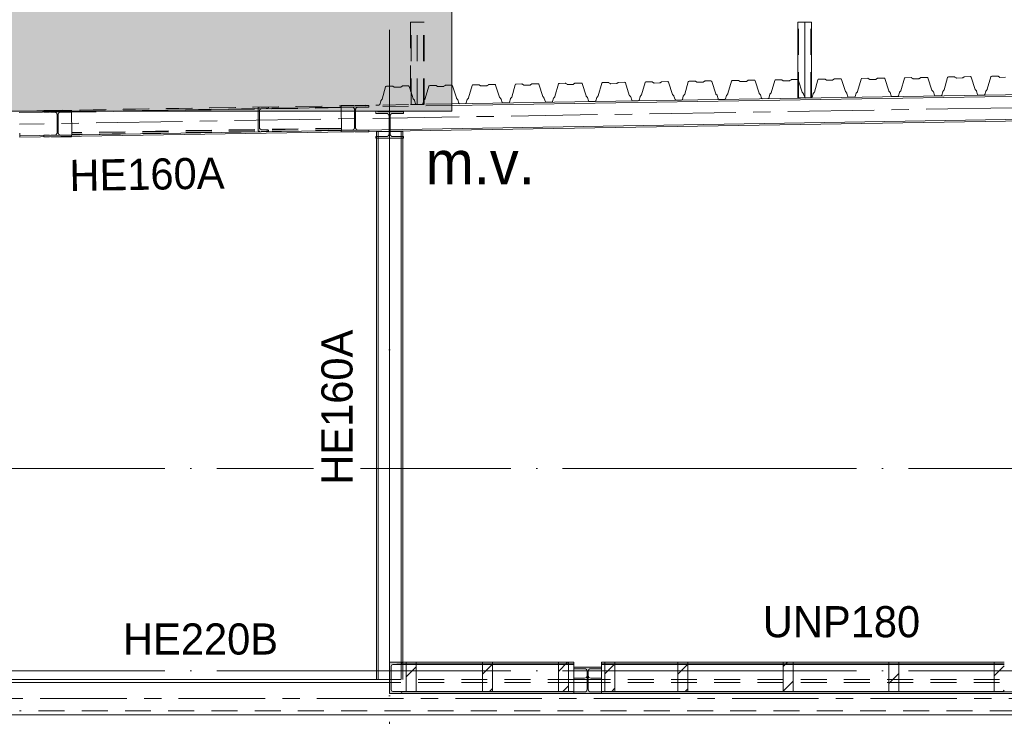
# Model space of a CAD drawing. Header units: millimetres. Extents: x 4517 to 474157, y -4632 to 9900.
# Tile 21 of 114: x 170296 to 175989, y 3138 to 7165. Entities that reach past the tile are written whole.
import ezdxf

# ---------------------------------------------------------------- set-up
doc = ezdxf.new("R2010")
doc.units = ezdxf.units.MM
for name, pattern in [('WSP_hartlijn', [800, 500, -100, 100, -100]), ('WSP_hhidden', [250, 150, -100]), ('WSP_stramienlijn', [2000, 1700, -150, 0, -150])]:
    doc.linetypes.add(name, pattern=pattern)
for name, color, linetype, lineweight in [('00_algemeen - hartlijn', 7, 'WSP_hartlijn', 13), ('00_algemeen - hhidden - 0_13mm', 7, 'WSP_hhidden', 13), ('00_text', 7, 'Continuous', 13), ('07_stramien', 4, 'Continuous', 13), ('07_stramien - levels', 7, 'Continuous', 13), ('23_vloeren', 2, 'Continuous', 18), ('28_hoofddraagconstructies - kolommen en liggers', 1, 'Continuous', 13), ('28_hoofddraagconstructies - kolommen en liggers - hout', 1, 'Continuous', 13), ('28_hoofddraagconstructies - kolommen en liggers - hout -cut-', 2, 'Continuous', 18), ('28_hoofddraagconstructies - kolommen en liggers - staal', 1, 'Continuous', 13), ('28_hoofddraagconstructies - kolommen en liggers - staal -cut-', 2, 'Continuous', 13), ('28_hoofddraagconstructies - tags', 7, 'Continuous', 18)]:
    doc.layers.add(name, color=color, linetype=linetype, lineweight=lineweight)
doc.styles.add('Revittext', font='txt', dxfattribs={"height": 250})
doc.styles.add('Revittext_1', font='txt', dxfattribs={"height": 180})
pattern_1 = [(45, (179488.78, 0), (-70.7107, 70.7107), [])]

# ---------------------------------------------------------------- blocks, each defined once
blk = doc.blocks.new('28_WSP_SC_staal - HE v21-0 - HE160A - S235-1384852-as D')
at = {"layer": '00_algemeen - hartlijn'}
blk.add_line((5000, 3450), (5000, 6519), dxfattribs=at)
blk = doc.blocks.new('28_WSP_SF_staal - HE v21-0 - HE220B-1384948-as D')
at = {"layer": '00_algemeen - hartlijn'}
blk.add_line((29080, 3240), (2700, 3240), dxfattribs=at)
blk = doc.blocks.new('28_WSP_SF_staal - HE v21-0 - HE160A-1384899-as D')
at = {"layer": '00_algemeen - hartlijn'}
blk.add_line((15801.3, 6774), (2860, 6561.1), dxfattribs=at)
blk = doc.blocks.new('28_WSP_SC_staal - RHS v18-0 - SHSC 80x80x4 - S275-1199851-as D')
at = {"layer": '00_algemeen - hartlijn'}
blk.add_line((7400, 6712.5), (7400, 7150), dxfattribs=at)
at = {"layer": '00_algemeen - hhidden - 0_13mm'}
for p, q in [((7364, 6712.5), (7364, 7150)), ((7436, 6712.5), (7436, 7150))]:
    blk.add_line(p, q, dxfattribs=at)
blk = doc.blocks.new('Structural Framing 1 - Structural Framing 1-1333742-as D')
at = {"layer": '28_hoofddraagconstructies - kolommen en liggers'}
blk.add_hatch(color=256, dxfattribs=at).paths.add_polyline_path([(4452.3, 6637), (5360, 6637), (5360, 9800), (2330, 9800), (2330, 6637), (4348.4, 6637)])
for p, q in [((2330, 9800), (5360, 9800)), ((2330, 6637), (2330, 9800)), ((5360, 6637), (5360, 9800)), ((5360, 6637), (2330, 6637))]:
    blk.add_line(p, q, dxfattribs=at)
blk = doc.blocks.new('28_WSP_SF_staal - HE v21-0 - HE160A-1328771-as D')
at = {"layer": '28_hoofddraagconstructies - kolommen en liggers', "linetype": 'WSP_hhidden'}
for p, q in [((5080, 6632.3), (4920, 6632.3)), ((4920, 6632.3), (4920, 6623.3)), ((4920, 6623.3), (4982, 6623.3)), ((4997, 6608.3), (4997, 6520.3)), ((5003, 6520.4), (5003, 6608.3)), ((5018, 6623.3), (5080, 6623.3)), ((5080, 6623.3), (5080, 6632.3)), ((4997, 6519), (4997, 6504.3)), ((5003, 6504.3), (5003, 6519)), ((4982, 6489.3), (4924, 6489.3)), ((4924, 6480.3), (5076, 6480.3)), ((5076, 6489.3), (5018, 6489.3))]:
    blk.add_line(p, q, dxfattribs=at)
for centre, start, end in [((4982, 6608.3), 360, 90), ((5018, 6608.3), 90, 180), ((4982, 6504.3), 270, 0), ((5018, 6504.3), 180, 270)]:
    blk.add_arc(centre, 15, start, end, dxfattribs=at)
at = {"layer": '28_hoofddraagconstructies - kolommen en liggers - staal'}
for p, q in [((4997, 6520.2), (4997, 6519)), ((5003, 6519), (5003, 6520.3)), ((4924, 6489.3), (4920, 6489.3)), ((4920, 6489.3), (4920, 6480.3)), ((4920, 6480.3), (4924, 6480.3)), ((5080, 6489.3), (5076, 6489.3)), ((5076, 6480.3), (5080, 6480.3)), ((5080, 6480.3), (5080, 6489.3))]:
    blk.add_line(p, q, dxfattribs=at)
blk = doc.blocks.new('28_WSP_SC_staal - RHS v18-0 - SHSC 80x80x4 - S275-1206760-as D')
at = {"layer": '28_hoofddraagconstructies - kolommen en liggers', "linetype": 'WSP_hhidden'}
for p, q in [((5124, 6675.6), (5124, 7150)), ((5160, 6675.6), (5160, 7150)), ((5196, 6675.6), (5196, 7150))]:
    blk.add_line(p, q, dxfattribs=at)
blk = doc.blocks.new('28_WSP_SF_staal - HE v21-0 - HE160A-1333342-as D')
at = {"layer": '28_hoofddraagconstructies - kolommen en liggers', "linetype": 'WSP_hhidden'}
for p, q in [((4793.9, 6669), (4720, 6669)), ((4720, 6669), (4720, 6660)), ((4880, 6669), (4799.9, 6669)), ((4880, 6660), (4880, 6669)), ((4720, 6660), (4782, 6660)), ((4720, 6660), (4720, 6659.6)), ((4797, 6645), (4797, 6541)), ((4803, 6541), (4803, 6645)), ((4818, 6660), (4880, 6660)), ((4880, 6660), (4880, 6659.6)), ((4782, 6526), (4720, 6526)), ((4720, 6526), (4720, 6517)), ((4720, 6517), (4795.1, 6517)), ((4720, 6517), (4720, 6516.6)), ((4880, 6526), (4818, 6526)), ((4880, 6518.4), (4880, 6526))]:
    blk.add_line(p, q, dxfattribs=at)
for centre, major_axis, start_param, end_param in [((4782, 6645), (15, 0), 1.481267, 1.570796), ((4782, 6645), (15, 0), 0, 1.436086), ((4818, 6645), (-15, 0), 4.712389, 6.283186), ((4782, 6541), (-15, 0), 1.570797, 3.141593), ((4818, 6541), (15, 0), 3.141593, 4.540505), ((4818, 6541), (15, 0), 4.585687, 4.712389)]:
    blk.add_ellipse(centre, major_axis=major_axis, ratio=1, start_param=start_param, end_param=end_param, dxfattribs=at)
at = {"layer": '28_hoofddraagconstructies - kolommen en liggers - staal'}
for p, q in [((4801.2, 6517), (4880, 6517)), ((4880, 6517), (4880, 6518.3)), ((4880, 6517), (4880, 6516.6))]:
    blk.add_line(p, q, dxfattribs=at)
blk = doc.blocks.new('28_WSP_SF_staal - UNP v18-0 - UNP140-1305042-as D')
at = {"layer": '28_hoofddraagconstructies - kolommen en liggers', "linetype": 'WSP_hhidden'}
for p, q in [((4240, 6659.8), (4240, 6519.8)), ((4249.6, 6659.8), (4243, 6659.8)), ((4247, 6540.9), (4247, 6638.8)), ((4300, 6659.8), (4255.5, 6659.8)), ((4256.1, 6648.7), (4256.2, 6648.7)), ((4257.8, 6648.9), (4292.8, 6651.6)), ((4294.4, 6651.8), (4295.8, 6651.9)), ((4300, 6656.8), (4300, 6659.8)), ((4240, 6519.8), (4250.8, 6519.8)), ((4287.9, 6528.4), (4256.2, 6530.9)), ((4256.6, 6519.8), (4300, 6519.8)), ((4295.8, 6527.8), (4288.9, 6528.3)), ((4300, 6519.8), (4300, 6522.8))]:
    blk.add_line(p, q, dxfattribs=at)
for centre, radius, start, end in [((4257, 6638.8), 10, 95.2359, 180), ((4295, 6656.8), 5, 279.3566, 0), ((4257, 6540.9), 10, 180, 262.4737), ((4295, 6522.8), 5, 0, 80.6434)]:
    blk.add_arc(centre, radius, start, end, dxfattribs=at)
blk = doc.blocks.new('Floors 6 - Floors 6-1343422-as D')
at = {"layer": '23_vloeren', "linetype": 'WSP_hhidden', "lineweight": 13}
blk.add_line((9870, 3170), (2860, 3170), dxfattribs=at)

msp = doc.modelspace()

# ---------------------------------------------------------------- hatches: boundary and pattern name
at = {"layer": '28_hoofddraagconstructies - kolommen en liggers - hout'}
h = msp.add_hatch(dxfattribs=at)
h.set_pattern_fill('FP_3', color=256, style=0, pattern_type=2)
h.set_pattern_definition(pattern_1)
h.paths.add_polyline_path([(172589.4, 3280), (172589.4, 3450), (172531.4, 3450), (172531.4, 3280)])
h = msp.add_hatch(dxfattribs=at)
h.set_pattern_fill('FP_3', color=256, style=0, pattern_type=2)
h.set_pattern_definition(pattern_1)
h.paths.add_polyline_path([(173029.4, 3280), (173029.4, 3450), (172971.4, 3450), (172971.4, 3280)])
h = msp.add_hatch(dxfattribs=at)
h.set_pattern_fill('FP_3', color=256, style=0, pattern_type=2)
h.set_pattern_definition(pattern_1)
h.paths.add_polyline_path([(173446.8, 3280), (173469.4, 3280), (173469.4, 3450), (173411.4, 3450), (173411.4, 3280)])
h = msp.add_hatch(dxfattribs=at)
h.set_pattern_fill('FP_3', color=256, style=0, pattern_type=2)
h.set_pattern_definition(pattern_1)
h.paths.add_polyline_path([(173738.2, 3280), (173738.2, 3450), (173680.2, 3450), (173680.2, 3280)])
h = msp.add_hatch(dxfattribs=at)
h.set_pattern_fill('FP_3', color=256, style=0, pattern_type=2)
h.set_pattern_definition(pattern_1)
h.paths.add_polyline_path([(174159.4, 3280), (174159.4, 3450), (174101.4, 3450), (174101.4, 3280)])
h = msp.add_hatch(dxfattribs=at)
h.set_pattern_fill('FP_3', color=256, style=0, pattern_type=2)
h.set_pattern_definition(pattern_1)
h.paths.add_polyline_path([(174769.4, 3280), (174769.4, 3450), (174711.4, 3450), (174711.4, 3280)])
h = msp.add_hatch(dxfattribs=at)
h.set_pattern_fill('FP_3', color=256, style=0, pattern_type=2)
h.set_pattern_definition(pattern_1)
h.paths.add_polyline_path([(175379.4, 3280), (175379.4, 3450), (175321.4, 3450), (175321.4, 3280)])
h = msp.add_hatch(dxfattribs=at)
h.set_pattern_fill('FP_3', color=256, style=0, pattern_type=2)
h.set_pattern_definition(pattern_1)
h.paths.add_polyline_path([(175941.7, 3280), (175989.4, 3280), (175989.4, 3450), (175931.4, 3450), (175931.4, 3280)])
at = {"layer": '28_hoofddraagconstructies - kolommen en liggers - staal'}
for points in [[(172435.2, 3270), (172505.2, 3270), (172505.2, 3273.2), (172503.9, 3276.8), (172500.5, 3278.6), (172453.3, 3282.3), (172446.1, 3285.9), (172443.2, 3293.3), (172443.8, 3428.4), (172446.1, 3434.1), (172453.3, 3437.7), (172500.5, 3441.4), (172503.9, 3443.2), (172505.2, 3450), (172435.2, 3450), (172435.2, 3334.2)], [(173500.2, 3270), (173660.2, 3270), (173660.2, 3279), (173598.2, 3279), (173587.6, 3283.4), (173583.2, 3294), (173583.2, 3398), (173587.6, 3408.6), (173598.2, 3413), (173660.2, 3413), (173660.2, 3422), (173500.2, 3422), (173500.2, 3413), (173562.2, 3413), (173572.8, 3408.6), (173577.2, 3398), (173577.2, 3294), (173572.8, 3283.4), (173562.2, 3279), (173500.2, 3279)]]:
    msp.add_hatch(color=256, dxfattribs=at).paths.add_polyline_path(points)

# ---------------------------------------------------------------- linework, layer by layer
at = {"layer": '07_stramien', "linetype": 'WSP_stramienlijn'}
msp.add_line((172435.2, -4594.5), (172435.2, 9000), dxfattribs=at)
at = {"layer": '07_stramien - levels', "linetype": 'WSP_stramienlijn'}
for p, q in [((165435.2, 4570), (221500.6, 4570)), ((165435.2, 3400), (221500.6, 3400))]:
    msp.add_line(p, q, dxfattribs=at)
at = {"layer": '23_vloeren'}
for p, q in [((175661.6, 6830.2), (175663.4, 6832.8)), ((175663.4, 6832.8), (175666.4, 6833.8)), ((175666.4, 6833.8), (175700.2, 6834.4)), ((175700.2, 6834.4), (175701.7, 6834.2)), ((175701.7, 6834.2), (175703, 6833.6)), ((175703, 6833.6), (175711, 6828.4)), ((175748.6, 6829), (175756.5, 6834.5)), ((175756.5, 6834.5), (175757.8, 6835.1)), ((175757.8, 6835.1), (175759.3, 6835.3)), ((175759.3, 6835.3), (175793.1, 6835.9)), ((175793.1, 6835.9), (175796.1, 6835)), ((175796.1, 6835), (175798, 6832.4)), ((175798, 6832.4), (175820.9, 6761.6)), ((175891, 6762.7), (175911.6, 6834.3)), ((175911.6, 6834.3), (175913.4, 6836.9)), ((175913.4, 6836.9), (175916.3, 6837.9)), ((175916.3, 6837.9), (175950.2, 6838.5)), ((175950.2, 6838.5), (175951.6, 6838.3)), ((175951.6, 6838.3), (175953, 6837.7)), ((175953, 6837.7), (175961, 6832.5)), ((175961, 6832.5), (175962.3, 6831.9)), ((175962.3, 6831.9), (175963.8, 6831.7)), ((175963.8, 6831.7), (175995.9, 6832.2)), ((172795.2, 6786.2), (172796.5, 6785.8)), ((172796.5, 6785.8), (172798.4, 6783.2)), ((172798.4, 6783.2), (172821.3, 6712.4)), ((172891.4, 6713.5), (172912, 6785.1)), ((172912, 6785.1), (172913.8, 6787.7)), ((172913.8, 6787.7), (172916.7, 6788.7)), ((172916.7, 6788.7), (172950.6, 6789.3)), ((172950.6, 6789.3), (172952, 6789.1)), ((172952, 6789.1), (172953.4, 6788.5)), ((172953.4, 6788.5), (172961.4, 6783.3)), ((172961.4, 6783.3), (172962.7, 6782.7)), ((172962.7, 6782.7), (172964.2, 6782.5)), ((172964.2, 6782.5), (172996.3, 6783)), ((172996.3, 6783), (172997.7, 6783.3)), ((172997.7, 6783.3), (172999, 6783.9)), ((172999, 6783.9), (173006.9, 6789.4)), ((173006.9, 6789.4), (173008.2, 6790)), ((173008.2, 6790), (173009.6, 6790.2)), ((173009.6, 6790.2), (173043.5, 6790.8)), ((173043.5, 6790.8), (173046.5, 6789.9)), ((173046.5, 6789.9), (173048.3, 6787.3)), ((173048.3, 6787.3), (173071.3, 6716.5)), ((173141.4, 6717.6), (173162, 6789.2)), ((173162, 6789.2), (173163.7, 6791.8)), ((173163.7, 6791.8), (173166.7, 6792.8)), ((173166.7, 6792.8), (173200.5, 6793.4)), ((173200.5, 6793.4), (173202, 6793.2)), ((173202, 6793.2), (173203.3, 6792.6)), ((173203.3, 6792.6), (173211.4, 6787.4)), ((173211.4, 6787.4), (173212.7, 6786.8)), ((173212.7, 6786.8), (173214.2, 6786.6)), ((173214.2, 6786.6), (173246.2, 6787.1)), ((173246.2, 6787.1), (173247.7, 6787.4)), ((173247.7, 6787.4), (173249, 6788)), ((173249, 6788), (173256.9, 6793.5)), ((173256.9, 6793.5), (173258.2, 6794.1)), ((173258.2, 6794.1), (173259.6, 6794.3)), ((173259.6, 6794.3), (173293.5, 6794.9)), ((173293.5, 6794.9), (173296.4, 6794)), ((173296.4, 6794), (173298.3, 6791.4)), ((173298.3, 6791.4), (173321.2, 6720.6)), ((173391.3, 6721.7), (173411.9, 6793.3)), ((173411.9, 6793.3), (173413.7, 6795.9)), ((173413.7, 6795.9), (173416.7, 6796.9)), ((173416.7, 6796.9), (173450.5, 6797.5)), ((173450.5, 6797.5), (173452, 6797.3)), ((173452, 6797.3), (173453.3, 6796.7)), ((173453.3, 6796.7), (173461.3, 6791.5)), ((173461.3, 6791.5), (173462.7, 6790.9)), ((173462.7, 6790.9), (173464.1, 6790.7)), ((173464.1, 6790.7), (173496.2, 6791.2)), ((173496.2, 6791.2), (173497.6, 6791.5)), ((173497.6, 6791.5), (173498.9, 6792.1)), ((173498.9, 6792.1), (173506.8, 6797.6)), ((173506.8, 6797.6), (173508.1, 6798.2)), ((173508.1, 6798.2), (173509.6, 6798.4)), ((173509.6, 6798.4), (173543.4, 6799)), ((173543.4, 6799), (173546.4, 6798.1)), ((173546.4, 6798.1), (173548.3, 6795.5)), ((173548.3, 6795.5), (173571.2, 6724.7)), ((173641.3, 6725.8), (173661.9, 6797.4)), ((173661.9, 6797.4), (173663.7, 6800)), ((173663.7, 6800), (173666.6, 6801)), ((173666.6, 6801), (173700.5, 6801.6)), ((173700.5, 6801.6), (173701.9, 6801.4)), ((173701.9, 6801.4), (173703.3, 6800.8)), ((173703.3, 6800.8), (173711.3, 6795.6)), ((173711.3, 6795.6), (173712.6, 6795)), ((173712.6, 6795), (173714.1, 6794.8)), ((173714.1, 6794.8), (173746.2, 6795.3)), ((173746.2, 6795.3), (173747.6, 6795.6)), ((173747.6, 6795.6), (173748.9, 6796.2)), ((173748.9, 6796.2), (173756.8, 6801.7)), ((173756.8, 6801.7), (173758.1, 6802.3)), ((173758.1, 6802.3), (173759.5, 6802.5)), ((173759.5, 6802.5), (173793.4, 6803.1)), ((173793.4, 6803.1), (173796.4, 6802.2)), ((173796.4, 6802.2), (173798.2, 6799.6)), ((173798.2, 6799.6), (173821.2, 6728.8)), ((173891.3, 6729.9), (173911.9, 6801.5)), ((173911.9, 6801.5), (173913.6, 6804.1)), ((173913.6, 6804.1), (173916.6, 6805.1)), ((173916.6, 6805.1), (173950.4, 6805.7)), ((173950.4, 6805.7), (173951.9, 6805.5)), ((173951.9, 6805.5), (173953.2, 6804.9)), ((173953.2, 6804.9), (173961.3, 6799.7)), ((173961.3, 6799.7), (173962.6, 6799.1)), ((173962.6, 6799.1), (173964.1, 6798.9)), ((173964.1, 6798.9), (173996.1, 6799.4)), ((173996.1, 6799.4), (173997.6, 6799.7)), ((173997.6, 6799.7), (173998.9, 6800.3)), ((173998.9, 6800.3), (174006.8, 6805.8)), ((174006.8, 6805.8), (174008.1, 6806.4)), ((174008.1, 6806.4), (174009.5, 6806.6)), ((174009.5, 6806.6), (174043.4, 6807.2)), ((174043.4, 6807.2), (174046.3, 6806.3)), ((174046.3, 6806.3), (174048.2, 6803.7)), ((174048.2, 6803.7), (174071.1, 6732.9)), ((174141.2, 6734), (174161.8, 6805.6)), ((174161.8, 6805.6), (174163.6, 6808.2)), ((174163.6, 6808.2), (174166.6, 6809.2)), ((174166.6, 6809.2), (174200.4, 6809.8)), ((174200.4, 6809.8), (174201.9, 6809.6)), ((174201.9, 6809.6), (174203.2, 6809)), ((174203.2, 6809), (174211.2, 6803.8)), ((174211.2, 6803.8), (174212.6, 6803.2)), ((174212.6, 6803.2), (174214, 6803)), ((174214, 6803), (174246.1, 6803.5)), ((174246.1, 6803.5), (174247.5, 6803.8)), ((174247.5, 6803.8), (174248.8, 6804.4)), ((174248.8, 6804.4), (174256.7, 6809.9)), ((174256.7, 6809.9), (174258, 6810.5)), ((174258, 6810.5), (174259.5, 6810.7)), ((174259.5, 6810.7), (174293.3, 6811.3)), ((174293.3, 6811.3), (174296.3, 6810.4)), ((174296.3, 6810.4), (174298.2, 6807.8)), ((174298.2, 6807.8), (174321.1, 6737)), ((174391.2, 6738.1), (174411.8, 6809.7)), ((174411.8, 6809.7), (174413.6, 6812.3)), ((174413.6, 6812.3), (174416.5, 6813.3)), ((174416.5, 6813.3), (174450.4, 6813.9)), ((174450.4, 6813.9), (174451.8, 6813.7)), ((174451.8, 6813.7), (174453.2, 6813.1)), ((174453.2, 6813.1), (174461.2, 6807.9)), ((174461.2, 6807.9), (174462.5, 6807.3)), ((174462.5, 6807.3), (174464, 6807.1)), ((174464, 6807.1), (174496.1, 6807.6)), ((174496.1, 6807.6), (174497.5, 6807.9)), ((174497.5, 6807.9), (174498.8, 6808.5)), ((174498.8, 6808.5), (174506.7, 6814)), ((174506.7, 6814), (174508, 6814.6)), ((174508, 6814.6), (174509.4, 6814.8)), ((174509.4, 6814.8), (174543.3, 6815.4)), ((174543.3, 6815.4), (174546.3, 6814.5)), ((174546.3, 6814.5), (174548.1, 6811.9)), ((174548.1, 6811.9), (174571.1, 6741.1)), ((174641.2, 6742.2), (174661.8, 6813.8)), ((174661.8, 6813.8), (174663.5, 6816.4)), ((174663.5, 6816.4), (174666.5, 6817.4)), ((174666.5, 6817.4), (174700.3, 6818)), ((174700.3, 6818), (174701.8, 6817.8)), ((174701.8, 6817.8), (174703.1, 6817.2)), ((174703.1, 6817.2), (174711.2, 6812)), ((174711.2, 6812), (174712.5, 6811.4)), ((174712.5, 6811.4), (174714, 6811.2)), ((174714, 6811.2), (174746, 6811.7)), ((174746, 6811.7), (174747.5, 6812)), ((174747.5, 6812), (174748.8, 6812.6)), ((174748.8, 6812.6), (174756.7, 6818.1)), ((174756.7, 6818.1), (174758, 6818.7)), ((174758, 6818.7), (174759.4, 6818.9)), ((174759.4, 6818.9), (174793.3, 6819.5)), ((174793.3, 6819.5), (174795.7, 6818.7)), ((174891.1, 6746.3), (174911.7, 6817.9)), ((174911.7, 6817.9), (174913.5, 6820.5)), ((174913.5, 6820.5), (174916.5, 6821.5)), ((174916.5, 6821.5), (174950.3, 6822.1)), ((174950.3, 6822.1), (174951.8, 6821.9)), ((174951.8, 6821.9), (174953.1, 6821.3)), ((174953.1, 6821.3), (174961.1, 6816.1)), ((174961.1, 6816.1), (174962.5, 6815.5)), ((174962.5, 6815.5), (174963.9, 6815.3)), ((174963.9, 6815.3), (174996, 6815.8)), ((174996, 6815.8), (174997.4, 6816.1)), ((174997.4, 6816.1), (174998.7, 6816.7)), ((174998.7, 6816.7), (175006.6, 6822.2)), ((175006.6, 6822.2), (175007.9, 6822.8)), ((175007.9, 6822.8), (175009.4, 6823)), ((175009.4, 6823), (175043.2, 6823.6)), ((175043.2, 6823.6), (175046.2, 6822.7)), ((175046.2, 6822.7), (175048.1, 6820.1)), ((175048.1, 6820.1), (175071, 6749.3)), ((175141.1, 6750.4), (175161.7, 6822)), ((175161.7, 6822), (175163.5, 6824.6)), ((175163.5, 6824.6), (175166.4, 6825.6)), ((175166.4, 6825.6), (175200.3, 6826.2)), ((175200.3, 6826.2), (175201.7, 6826)), ((175201.7, 6826), (175203.1, 6825.4)), ((175203.1, 6825.4), (175211.1, 6820.2)), ((175211.1, 6820.2), (175212.4, 6819.6)), ((175212.4, 6819.6), (175213.9, 6819.4)), ((175213.9, 6819.4), (175246, 6819.9)), ((175246, 6819.9), (175247.4, 6820.2)), ((175247.4, 6820.2), (175248.7, 6820.8)), ((175248.7, 6820.8), (175256.6, 6826.3)), ((175256.6, 6826.3), (175257.9, 6826.9)), ((175257.9, 6826.9), (175259.3, 6827.1)), ((175259.3, 6827.1), (175293.2, 6827.7)), ((175293.2, 6827.7), (175296.2, 6826.8)), ((175296.2, 6826.8), (175298, 6824.2)), ((175298, 6824.2), (175321, 6753.4)), ((175391.1, 6754.5), (175411.7, 6826.1)), ((175411.7, 6826.1), (175413.4, 6828.7)), ((175413.4, 6828.7), (175416.4, 6829.7)), ((175416.4, 6829.7), (175450.2, 6830.3)), ((175450.2, 6830.3), (175451.7, 6830.1)), ((175451.7, 6830.1), (175453, 6829.5)), ((175453, 6829.5), (175461.1, 6824.3)), ((175461.1, 6824.3), (175462.4, 6823.7)), ((175462.4, 6823.7), (175463.9, 6823.5)), ((175463.9, 6823.5), (175495.9, 6824)), ((175495.9, 6824), (175497.4, 6824.3)), ((175497.4, 6824.3), (175498.7, 6824.9)), ((175498.7, 6824.9), (175506.6, 6830.4)), ((175506.6, 6830.4), (175507.9, 6831)), ((175507.9, 6831), (175509.3, 6831.2)), ((175509.3, 6831.2), (175543.2, 6831.8)), ((175543.2, 6831.8), (175546.1, 6830.9)), ((175546.1, 6830.9), (175548, 6828.3)), ((175548, 6828.3), (175570.9, 6757.5)), ((175641, 6758.6), (175661.6, 6830.2)), ((175711, 6828.4), (175712.4, 6827.8)), ((175712.4, 6827.8), (175713.8, 6827.6)), ((175713.8, 6827.6), (175745.9, 6828.1)), ((175745.9, 6828.1), (175747.3, 6828.4)), ((175747.3, 6828.4), (175748.6, 6829)), ((173321.2, 6720.6), (173321.7, 6719.6)), ((173321.7, 6719.6), (173322.3, 6718.7)), ((173322.3, 6718.7), (173328.3, 6712.3)), ((173384.6, 6713.2), (173390.3, 6719.8)), ((173390.3, 6719.8), (173390.9, 6720.7)), ((173390.9, 6720.7), (173391.3, 6721.7)), ((173571.2, 6724.7), (173571.7, 6723.7)), ((173571.7, 6723.7), (173572.3, 6722.8)), ((173572.3, 6722.8), (173578.3, 6716.4)), ((173634.5, 6717.3), (173640.3, 6723.9)), ((173640.3, 6723.9), (173640.9, 6724.8)), ((173640.9, 6724.8), (173641.3, 6725.8)), ((173821.2, 6728.8), (173821.6, 6727.8)), ((173821.6, 6727.8), (173822.3, 6726.9)), ((173822.3, 6726.9), (173828.2, 6720.5)), ((173828.2, 6720.5), (173828.9, 6719.6)), ((173828.9, 6719.6), (173829.3, 6718.6)), ((173829.3, 6718.6), (173835.6, 6699.3)), ((173877.8, 6700), (173883.5, 6719.5)), ((173883.5, 6719.5), (173883.9, 6720.5)), ((173883.9, 6720.5), (173884.5, 6721.4)), ((173884.5, 6721.4), (173890.2, 6728)), ((173890.2, 6728), (173890.9, 6728.9)), ((173890.9, 6728.9), (173891.3, 6729.9)), ((174071.1, 6732.9), (174071.6, 6731.9)), ((174071.6, 6731.9), (174072.2, 6731)), ((174072.2, 6731), (174078.2, 6724.6)), ((174078.2, 6724.6), (174078.8, 6723.7)), ((174078.8, 6723.7), (174079.3, 6722.7)), ((174079.3, 6722.7), (174085.5, 6703.4)), ((174127.8, 6704.1), (174133.4, 6723.6)), ((174133.4, 6723.6), (174133.8, 6724.6)), ((174133.8, 6724.6), (174134.5, 6725.5)), ((174134.5, 6725.5), (174140.2, 6732.1)), ((174140.2, 6732.1), (174140.8, 6733)), ((174140.8, 6733), (174141.2, 6734)), ((174321.1, 6737), (174321.6, 6736)), ((174321.6, 6736), (174322.2, 6735.1)), ((174322.2, 6735.1), (174328.2, 6728.7)), ((174328.2, 6728.7), (174328.8, 6727.8)), ((174328.8, 6727.8), (174329.3, 6726.8)), ((174329.3, 6726.8), (174335.5, 6707.5)), ((174377.8, 6708.2), (174383.4, 6727.7)), ((174383.4, 6727.7), (174383.8, 6728.7)), ((174383.8, 6728.7), (174384.4, 6729.6)), ((174384.4, 6729.6), (174390.2, 6736.2)), ((174390.2, 6736.2), (174390.8, 6737.1)), ((174390.8, 6737.1), (174391.2, 6738.1)), ((174571.1, 6741.1), (174571.5, 6740.1)), ((174571.5, 6740.1), (174572.2, 6739.2)), ((174572.2, 6739.2), (174578.1, 6732.8)), ((174578.1, 6732.8), (174578.8, 6731.9)), ((174578.8, 6731.9), (174579.2, 6730.9)), ((174579.2, 6730.9), (174585.5, 6711.6)), ((174627.7, 6712.3), (174633.4, 6731.8)), ((174633.4, 6731.8), (174633.8, 6732.8)), ((174633.8, 6732.8), (174634.4, 6733.7)), ((174634.4, 6733.7), (174640.1, 6740.3)), ((174640.1, 6740.3), (174640.8, 6741.2)), ((174640.8, 6741.2), (174641.2, 6742.2)), ((174877.7, 6716.4), (174883.3, 6735.9)), ((174883.3, 6735.9), (174883.7, 6736.9)), ((174883.7, 6736.9), (174884.3, 6737.8)), ((174884.3, 6737.8), (174890.1, 6744.4)), ((174890.1, 6744.4), (174890.7, 6745.3)), ((174890.7, 6745.3), (174891.1, 6746.3)), ((175071, 6749.3), (175071.5, 6748.3)), ((175071.5, 6748.3), (175072.1, 6747.4)), ((175072.1, 6747.4), (175078.1, 6741)), ((175078.1, 6741), (175078.7, 6740.1)), ((175078.7, 6740.1), (175079.2, 6739.1)), ((175079.2, 6739.1), (175085.4, 6719.8)), ((175085.4, 6719.8), (175087.3, 6717.3)), ((175125.9, 6717.9), (175127.7, 6720.5)), ((175127.7, 6720.5), (175133.3, 6740)), ((175133.3, 6740), (175133.7, 6741)), ((175133.7, 6741), (175134.3, 6741.9)), ((175134.3, 6741.9), (175140.1, 6748.5)), ((175140.1, 6748.5), (175140.7, 6749.4)), ((175140.7, 6749.4), (175141.1, 6750.4)), ((175321, 6753.4), (175321.4, 6752.4)), ((175321.4, 6752.4), (175322.1, 6751.5)), ((175322.1, 6751.5), (175328, 6745.1)), ((175328, 6745.1), (175328.7, 6744.2)), ((175328.7, 6744.2), (175329.1, 6743.2)), ((175329.1, 6743.2), (175335.4, 6723.9)), ((175335.4, 6723.9), (175337.2, 6721.4)), ((175337.2, 6721.4), (175340.2, 6720.5)), ((175340.2, 6720.5), (175372.9, 6721)), ((175372.9, 6721), (175375.9, 6722)), ((175375.9, 6722), (175377.6, 6724.6)), ((175377.6, 6724.6), (175383.3, 6744.1)), ((175383.3, 6744.1), (175383.7, 6745.1)), ((175383.7, 6745.1), (175384.3, 6746)), ((175384.3, 6746), (175390, 6752.6)), ((175390, 6752.6), (175390.7, 6753.5)), ((175390.7, 6753.5), (175391.1, 6754.5)), ((175570.9, 6757.5), (175571.4, 6756.5)), ((175571.4, 6756.5), (175572, 6755.6)), ((175572, 6755.6), (175578, 6749.2)), ((175578, 6749.2), (175578.6, 6748.3)), ((175578.6, 6748.3), (175579.1, 6747.3)), ((175579.1, 6747.3), (175585.3, 6728)), ((175585.3, 6728), (175587.2, 6725.5)), ((175587.2, 6725.5), (175590.2, 6724.6)), ((175590.2, 6724.6), (175622.9, 6725.1)), ((175622.9, 6725.1), (175625.8, 6726.1)), ((175625.8, 6726.1), (175627.6, 6728.7)), ((175627.6, 6728.7), (175633.2, 6748.2)), ((175633.2, 6748.2), (175633.6, 6749.2)), ((175633.6, 6749.2), (175634.2, 6750.1)), ((175634.2, 6750.1), (175640, 6756.7)), ((175640, 6756.7), (175640.6, 6757.6)), ((175640.6, 6757.6), (175641, 6758.6)), ((175820.9, 6761.6), (175821.4, 6760.6)), ((175821.4, 6760.6), (175822, 6759.7)), ((175822, 6759.7), (175828, 6753.3)), ((175828, 6753.3), (175828.6, 6752.4)), ((175828.6, 6752.4), (175829.1, 6751.4)), ((175829.1, 6751.4), (175835.3, 6732.1)), ((175835.3, 6732.1), (175837.2, 6729.6)), ((175837.2, 6729.6), (175840.1, 6728.7)), ((175840.1, 6728.7), (175872.9, 6729.2)), ((175872.9, 6729.2), (175875.8, 6730.2)), ((175875.8, 6730.2), (175877.6, 6732.8)), ((175877.6, 6732.8), (175883.2, 6752.3)), ((175883.2, 6752.3), (175883.6, 6753.3)), ((175883.6, 6753.3), (175884.2, 6754.2)), ((175884.2, 6754.2), (175890, 6760.8)), ((175890, 6760.8), (175890.6, 6761.7)), ((175890.6, 6761.7), (175891, 6762.7)), ((172821.3, 6712.4), (172821.8, 6711.4)), ((172821.8, 6711.4), (172822.4, 6710.5)), ((172822.4, 6710.5), (172828.4, 6704.1)), ((172828.4, 6704.1), (172829, 6703.2)), ((172829, 6703.2), (172829.5, 6702.2)), ((172829.5, 6702.2), (172835.7, 6682.9)), ((172835.7, 6682.9), (172837.6, 6680.4)), ((172837.6, 6680.4), (172840.5, 6679.5)), ((172840.5, 6679.5), (172873.3, 6680)), ((172873.3, 6680), (172876.2, 6681)), ((172876.2, 6681), (172878, 6683.6)), ((172878, 6683.6), (172883.6, 6703.1)), ((172883.6, 6703.1), (172884, 6704.1)), ((172884, 6704.1), (172884.6, 6705)), ((172884.6, 6705), (172890.4, 6711.6)), ((172890.4, 6711.6), (172891, 6712.5)), ((172891, 6712.5), (172891.4, 6713.5)), ((173071.3, 6716.5), (173071.7, 6715.5)), ((173071.7, 6715.5), (173072.4, 6714.6)), ((173072.4, 6714.6), (173078.3, 6708.2)), ((173078.3, 6708.2), (173079, 6707.3)), ((173079, 6707.3), (173079.4, 6706.3)), ((173079.4, 6706.3), (173085.7, 6687)), ((173085.7, 6687), (173087.5, 6684.5)), ((173087.5, 6684.5), (173090.5, 6683.6)), ((173090.5, 6683.6), (173123.2, 6684.1)), ((173123.2, 6684.1), (173126.2, 6685.1)), ((173126.2, 6685.1), (173127.9, 6687.7)), ((173127.9, 6687.7), (173133.6, 6707.2)), ((173133.6, 6707.2), (173134, 6708.2)), ((173134, 6708.2), (173134.6, 6709.1)), ((173134.6, 6709.1), (173140.3, 6715.7)), ((173140.3, 6715.7), (173141, 6716.6)), ((173141, 6716.6), (173141.4, 6717.6)), ((173328.3, 6712.3), (173328.9, 6711.4)), ((173328.9, 6711.4), (173329.4, 6710.4)), ((173329.4, 6710.4), (173335.6, 6691.1)), ((173335.6, 6691.1), (173337.5, 6688.6)), ((173337.5, 6688.6), (173340.5, 6687.7)), ((173340.5, 6687.7), (173373.2, 6688.2)), ((173373.2, 6688.2), (173376.1, 6689.2)), ((173376.1, 6689.2), (173377.9, 6691.8)), ((173377.9, 6691.8), (173383.5, 6711.3)), ((173383.5, 6711.3), (173383.9, 6712.3)), ((173383.9, 6712.3), (173384.6, 6713.2)), ((173578.3, 6716.4), (173578.9, 6715.5)), ((173578.9, 6715.5), (173579.4, 6714.5)), ((173579.4, 6714.5), (173585.6, 6695.2)), ((173585.6, 6695.2), (173587.5, 6692.7)), ((173587.5, 6692.7), (173590.4, 6691.8)), ((173590.4, 6691.8), (173623.2, 6692.3)), ((173623.2, 6692.3), (173626.1, 6693.3)), ((173626.1, 6693.3), (173627.9, 6695.9)), ((173627.9, 6695.9), (173633.5, 6715.4)), ((173633.5, 6715.4), (173633.9, 6716.4)), ((173633.9, 6716.4), (173634.5, 6717.3)), ((173835.6, 6699.3), (173837.4, 6696.8)), ((173837.4, 6696.8), (173840.4, 6695.9)), ((173840.4, 6695.9), (173873.1, 6696.4)), ((173873.1, 6696.4), (173876.1, 6697.4)), ((173876.1, 6697.4), (173877.8, 6700)), ((174085.5, 6703.4), (174087.4, 6700.9)), ((174087.4, 6700.9), (174090.4, 6700)), ((174090.4, 6700), (174123.1, 6700.5)), ((174123.1, 6700.5), (174126, 6701.5)), ((174126, 6701.5), (174127.8, 6704.1)), ((174335.5, 6707.5), (174337.4, 6705)), ((174337.4, 6705), (174340.3, 6704.1)), ((174340.3, 6704.1), (174373.1, 6704.6)), ((174373.1, 6704.6), (174376, 6705.6)), ((174376, 6705.6), (174377.8, 6708.2)), ((174585.5, 6711.6), (174587.3, 6709.1)), ((174587.3, 6709.1), (174590.3, 6708.2)), ((174590.3, 6708.2), (174623, 6708.7)), ((174623, 6708.7), (174626, 6709.7)), ((174626, 6709.7), (174627.7, 6712.3)), ((174840.3, 6712.3), (174848.6, 6712.4)), ((174875.9, 6713.8), (174877.7, 6716.4)), ((175087.3, 6717.3), (175090.2, 6716.4)), ((175090.2, 6716.4), (175123, 6716.9)), ((175123, 6716.9), (175125.9, 6717.9))]:
    msp.add_line(p, q, dxfattribs=at)
at = {"layer": '23_vloeren', "linetype": 'WSP_hhidden', "lineweight": 13}
for p, q in [((172391.5, 6705.3), (172412.1, 6776.9)), ((172412.1, 6776.9), (172413.8, 6779.5)), ((172413.8, 6779.5), (172416.8, 6780.5)), ((172416.8, 6780.5), (172450.6, 6781.1)), ((172450.6, 6781.1), (172452.1, 6780.9)), ((172452.1, 6780.9), (172453.4, 6780.3)), ((172453.4, 6780.3), (172461.5, 6775.1)), ((172461.5, 6775.1), (172462.8, 6774.5)), ((172496.3, 6774.8), (172497.8, 6775.1)), ((172497.8, 6775.1), (172499.1, 6775.7)), ((172499.1, 6775.7), (172507, 6781.2)), ((172507, 6781.2), (172508.3, 6781.8)), ((172508.3, 6781.8), (172509.7, 6782)), ((172509.7, 6782), (172543.6, 6782.6)), ((172543.6, 6782.6), (172546.5, 6781.7)), ((172546.5, 6781.7), (172548.4, 6779.1)), ((172548.4, 6779.1), (172555.1, 6758.3)), ((172641.4, 6709.4), (172662.1, 6781)), ((172662.1, 6781), (172663.8, 6783.6)), ((172663.8, 6783.6), (172666.8, 6784.6)), ((172666.8, 6784.6), (172700.6, 6785.2)), ((172700.6, 6785.2), (172702.1, 6785)), ((172702.1, 6785), (172703.4, 6784.4)), ((172703.4, 6784.4), (172711.4, 6779.2)), ((172711.4, 6779.2), (172712.8, 6778.6)), ((172712.8, 6778.6), (172714.2, 6778.4)), ((172714.2, 6778.4), (172746.3, 6778.9)), ((172746.3, 6778.9), (172747.7, 6779.2)), ((172747.7, 6779.2), (172749, 6779.8)), ((172749, 6779.8), (172756.9, 6785.3)), ((172756.9, 6785.3), (172758.2, 6785.9)), ((172758.2, 6785.9), (172759.7, 6786.1)), ((172759.7, 6786.1), (172793.5, 6786.7)), ((172793.5, 6786.7), (172795.1, 6786.2)), ((174795.7, 6818.7), (174796.2, 6818.6)), ((174796.2, 6818.6), (174798.1, 6816)), ((174798.1, 6816), (174799.1, 6812.8)), ((174799.2, 6812.5), (174821, 6745.2)), ((172462.8, 6774.5), (172464.3, 6774.3)), ((172464.3, 6774.3), (172496.3, 6774.8)), ((172555.2, 6758), (172559.1, 6745.9)), ((172559.2, 6745.6), (172571.3, 6708.3)), ((174821, 6745.2), (174821.5, 6744.2)), ((174821.5, 6744.2), (174822.1, 6743.3)), ((174822.1, 6743.3), (174828.1, 6736.9)), ((174828.1, 6736.9), (174828.7, 6736)), ((174828.7, 6736), (174829.2, 6735)), ((174829.2, 6735), (174835.1, 6716.6)), ((172355.2, 6671.5), (172373.3, 6671.8)), ((172373.3, 6671.8), (172376.3, 6672.8)), ((172376.3, 6672.8), (172378, 6675.4)), ((172378, 6675.4), (172383.7, 6694.9)), ((172383.7, 6694.9), (172384.1, 6695.9)), ((172384.1, 6695.9), (172384.7, 6696.8)), ((172384.7, 6696.8), (172390.4, 6703.4)), ((172390.4, 6703.4), (172391.1, 6704.3)), ((172391.1, 6704.3), (172391.5, 6705.3)), ((172571.3, 6708.3), (172571.8, 6707.3)), ((172571.8, 6707.3), (172572.4, 6706.4)), ((172572.4, 6706.4), (172578.4, 6700)), ((172578.4, 6700), (172579, 6699.1)), ((172579, 6699.1), (172579.5, 6698.1)), ((172579.5, 6698.1), (172585.7, 6678.8)), ((172585.7, 6678.8), (172587.6, 6676.3)), ((172587.6, 6676.3), (172589.6, 6675.7)), ((172590, 6675.6), (172590.6, 6675.4)), ((172590.6, 6675.4), (172602.3, 6675.6)), ((172608.3, 6675.7), (172623.3, 6675.9)), ((172623.3, 6675.9), (172626.2, 6676.9)), ((172626.2, 6676.9), (172628, 6679.5)), ((172628, 6679.5), (172631.1, 6690.4)), ((172631.2, 6690.7), (172633.6, 6699)), ((172633.6, 6699), (172634, 6700)), ((172634, 6700), (172634.7, 6700.9)), ((172634.7, 6700.9), (172640.4, 6707.5)), ((172640.4, 6707.5), (172641, 6708.4)), ((172641, 6708.4), (172641.4, 6709.4)), ((174835.2, 6716.3), (174835.4, 6715.7)), ((174835.4, 6715.7), (174837.3, 6713.2)), ((174837.3, 6713.2), (174839.5, 6712.5)), ((174839.8, 6712.4), (174840.3, 6712.3)), ((174854.6, 6712.5), (174873, 6712.8)), ((174873, 6712.8), (174875.9, 6713.8))]:
    msp.add_line(p, q, dxfattribs=at)
at = {"layer": '28_hoofddraagconstructies - kolommen en liggers', "linetype": 'WSP_hhidden'}
for p, q in [((172555.2, 7150), (172555.2, 6675.6)), ((172555.2, 7150), (172563.2, 7150)), ((172563.2, 7150), (172627.2, 7150)), ((172627.2, 7150), (172635.2, 7150)), ((172635.2, 6675.6), (172635.2, 7150)), ((172795.1, 6678.2), (170293.9, 6637.1)), ((172041.6, 6665.8), (170595.2, 6641.4)), ((172795.1, 6669.2), (170836, 6637)), ((172153.9, 6667.7), (172154, 6664.7)), ((172154, 6664.7), (172154.1, 6659.7)), ((172563.2, 6675.6), (172555.2, 6675.6)), ((172627.2, 6675.6), (172563.2, 6675.6)), ((172632.2, 6675.6), (172627.2, 6675.6)), ((170468.2, 6640), (170435.2, 6640)), ((170435.2, 6640), (170435.2, 6631)), ((170435.2, 6631), (170468.3, 6631)), ((170595.2, 6640), (170474.2, 6640)), ((170474.3, 6631), (170497.2, 6631)), ((170512.2, 6616), (170512.2, 6512)), ((170518.2, 6512), (170518.2, 6616)), ((170533.2, 6631), (170595.2, 6631)), ((170595.2, 6640), (170595.2, 6641.4)), ((170595.2, 6631), (170595.2, 6640)), ((170595.3, 6633.4), (170595.2, 6637.1)), ((170802, 6636.9), (170595.3, 6633.4)), ((170595.4, 6630.3), (170595.3, 6633.4)), ((170988.4, 6636.9), (170595.4, 6630.3)), ((170595.5, 6620.3), (170595.4, 6630.3)), ((170597.2, 6522.4), (170595.5, 6620.3)), ((172154.1, 6659.7), (170807.9, 6637)), ((172154.1, 6656.6), (170994.3, 6637)), ((172154.1, 6659.7), (172154.1, 6656.6)), ((172154.1, 6656.6), (172154.3, 6646.6)), ((172154.3, 6646.6), (172156, 6548.8)), ((172156, 6548.8), (172156.1, 6538.8)), ((170469.4, 6497), (170435.2, 6497)), ((170435.2, 6497), (170435.2, 6488)), ((170497.2, 6497), (170475.4, 6497)), ((170595.2, 6497), (170533.2, 6497)), ((170595.2, 6490.1), (170595.2, 6497)), ((170597.4, 6512.5), (170597.2, 6522.4)), ((172156.1, 6538.8), (170597.4, 6512.5)), ((172156.2, 6535.6), (170597.4, 6509.3)), ((170597.4, 6509.3), (170597.4, 6512.5)), ((170597.4, 6509.3), (170597.5, 6504.4)), ((172156.3, 6527.7), (170597.5, 6501.4)), ((170597.5, 6501.4), (170597.5, 6504.4)), ((172156.1, 6538.8), (172156.2, 6535.6)), ((172156.3, 6530.7), (172156.2, 6535.6)), ((172156.3, 6530.7), (172156.3, 6527.7)), ((170435.2, 6488), (170469.4, 6488)), ((172502.2, 3450), (172502.2, 3350)), ((172511.2, 3350), (172511.2, 3450)), ((172589.3, 3441.4), (172531.4, 3441.4)), ((172589.3, 3437.7), (172531.4, 3437.7)), ((173029.3, 3441.4), (172971.4, 3441.4)), ((173029.3, 3437.7), (172971.4, 3437.7)), ((173469.3, 3441.4), (173411.4, 3441.4)), ((173469.3, 3437.7), (173411.4, 3437.7)), ((173738.1, 3441.4), (173680.2, 3441.4)), ((173738.1, 3437.7), (173680.2, 3437.7)), ((174159.3, 3441.4), (174101.4, 3441.4)), ((174159.3, 3437.7), (174101.4, 3437.7)), ((174769.3, 3441.4), (174711.4, 3441.4)), ((174769.3, 3437.7), (174711.4, 3437.7)), ((175379.3, 3441.4), (175321.4, 3441.4)), ((175379.3, 3437.7), (175321.4, 3437.7)), ((175989.3, 3441.4), (175931.4, 3441.4)), ((175989.3, 3437.7), (175931.4, 3437.7)), ((173500.1, 3350), (172435.2, 3350)), ((173500.1, 3334), (172435.2, 3334)), ((173583.1, 3350), (173577.2, 3350)), ((173583.1, 3334), (173577.2, 3334)), ((177212.4, 3350), (173660.2, 3350)), ((177212.4, 3334), (173660.2, 3334)), ((172589.3, 3282.3), (172531.4, 3282.3)), ((173029.3, 3282.3), (172971.4, 3282.3)), ((173469.3, 3282.3), (173411.4, 3282.3)), ((173738.1, 3282.3), (173680.2, 3282.3)), ((174159.3, 3282.3), (174101.4, 3282.3)), ((174769.3, 3282.3), (174711.4, 3282.3)), ((175379.3, 3282.3), (175321.4, 3282.3)), ((175989.3, 3282.3), (175931.4, 3282.3))]:
    msp.add_line(p, q, dxfattribs=at)
for centre, start, end in [((170497.2, 6616), 0, 90), ((170533.2, 6616), 90, 180), ((170497.2, 6512), 270, 282.0337), ((170497.2, 6512), 285, 0), ((170533.2, 6512), 180, 270)]:
    msp.add_arc(centre, 15, start, end, dxfattribs=at)
at = {"layer": '28_hoofddraagconstructies - kolommen en liggers - hout -cut-'}
for p, q in [((172531.4, 3450), (172531.4, 3280)), ((172589.4, 3450), (172531.4, 3450)), ((172589.4, 3280), (172589.4, 3450)), ((172971.4, 3450), (172971.4, 3280)), ((173029.4, 3450), (172971.4, 3450)), ((173029.4, 3280), (173029.4, 3450)), ((173411.4, 3450), (173411.4, 3280)), ((173469.4, 3450), (173411.4, 3450)), ((173469.4, 3280), (173469.4, 3450)), ((173680.2, 3450), (173680.2, 3280)), ((173738.2, 3450), (173680.2, 3450)), ((173738.2, 3280), (173738.2, 3450)), ((174101.4, 3450), (174101.4, 3280)), ((174159.4, 3450), (174101.4, 3450)), ((174159.4, 3280), (174159.4, 3450)), ((174711.4, 3450), (174711.4, 3280)), ((174769.4, 3450), (174711.4, 3450)), ((174769.4, 3280), (174769.4, 3450)), ((175321.4, 3450), (175321.4, 3280)), ((175379.4, 3450), (175321.4, 3450)), ((175379.4, 3280), (175379.4, 3450)), ((175931.4, 3450), (175931.4, 3280)), ((175989.4, 3450), (175931.4, 3450)), ((172531.4, 3280), (172589.4, 3280)), ((172971.4, 3280), (173029.4, 3280)), ((173411.4, 3280), (173469.4, 3280)), ((173680.2, 3280), (173738.2, 3280)), ((174101.4, 3280), (174159.4, 3280)), ((174711.4, 3280), (174769.4, 3280)), ((175321.4, 3280), (175379.4, 3280)), ((175931.4, 3280), (175989.4, 3280))]:
    msp.add_line(p, q, dxfattribs=at)
at = {"layer": '28_hoofddraagconstructies - kolommen en liggers - staal'}
for p, q in [((174795.2, 7150), (174795.2, 6712.5)), ((174795.2, 7150), (174803.2, 7150)), ((174803.2, 7150), (174867.2, 7150)), ((174867.2, 7150), (174875.2, 7150)), ((174875.2, 6712.5), (174875.2, 7150)), ((183235.2, 6850), (172795.2, 6678.2)), ((183235.4, 6841), (172795.2, 6669.2)), ((183237.6, 6707), (170296.3, 6494.1)), ((183237.7, 6698), (170296.4, 6485.1)), ((174803.2, 6712.5), (174795.2, 6712.5)), ((174867.2, 6712.5), (174803.2, 6712.5)), ((174872.2, 6712.5), (174867.2, 6712.5)), ((170830, 6636.9), (170294.1, 6628.1)), ((170296.3, 6494.1), (170296.1, 6509.1)), ((170296.4, 6485.1), (170296.3, 6494.1)), ((172359.2, 6519), (172368.2, 6519)), ((172359.2, 6519), (172359.2, 3350)), ((172368.2, 6519), (172383.2, 6519)), ((172368.2, 6519), (172368.2, 3350)), ((172383.2, 6519), (172487.2, 6519)), ((172487.2, 6519), (172502.2, 6519)), ((172502.2, 6519), (172511.2, 6519)), ((172502.2, 6519), (172502.2, 3450)), ((172511.2, 3450), (172511.2, 6519)), ((170475.5, 6488), (170595.2, 6488)), ((170595.2, 6488), (170595.2, 6490)), ((172531.4, 3437.7), (172453.9, 3437.7)), ((172531.4, 3441.4), (172500.5, 3441.4)), ((172531.4, 3450), (172505.2, 3450)), ((172971.4, 3450), (172589.4, 3450)), ((172971.4, 3441.4), (172589.4, 3441.4)), ((172971.4, 3437.7), (172589.4, 3437.7)), ((173411.4, 3450), (173029.4, 3450)), ((173411.4, 3441.4), (173029.4, 3441.4)), ((173411.4, 3437.7), (173029.4, 3437.7)), ((173500.2, 3450), (173469.4, 3450)), ((173500.2, 3441.4), (173469.4, 3441.4)), ((173500.2, 3437.7), (173469.4, 3437.7)), ((173500.2, 3450), (173500.2, 3446.8)), ((173500.2, 3446.8), (173500.2, 3441.4)), ((173500.2, 3441.4), (173500.2, 3437.7)), ((173500.2, 3437.7), (173500.2, 3426.7)), ((173500.2, 3426.7), (173500.2, 3422)), ((173660.2, 3446.8), (173660.2, 3450)), ((173680.2, 3450), (173660.2, 3450)), ((173660.2, 3441.4), (173660.2, 3446.8)), ((173660.2, 3437.7), (173660.2, 3441.4)), ((173680.2, 3441.4), (173660.2, 3441.4)), ((173660.2, 3426.7), (173660.2, 3437.7)), ((173680.2, 3437.7), (173660.2, 3437.7)), ((173660.2, 3422), (173660.2, 3426.7)), ((174101.4, 3450), (173738.2, 3450)), ((174101.4, 3441.4), (173738.2, 3441.4)), ((174101.4, 3437.7), (173738.2, 3437.7)), ((174711.4, 3450), (174159.4, 3450)), ((174711.4, 3441.4), (174159.4, 3441.4)), ((174711.4, 3437.7), (174159.4, 3437.7)), ((175321.4, 3450), (174769.4, 3450)), ((175321.4, 3441.4), (174769.4, 3441.4)), ((175321.4, 3437.7), (174769.4, 3437.7)), ((175931.4, 3450), (175379.4, 3450)), ((175931.4, 3441.4), (175379.4, 3441.4)), ((175931.4, 3437.7), (175379.4, 3437.7)), ((173500.2, 3413), (173500.2, 3293.3)), ((173562.2, 3359), (173500.2, 3359)), ((173660.2, 3359), (173598.2, 3359)), ((173660.2, 3293.3), (173660.2, 3413)), ((172435.2, 3350), (170135.2, 3350)), ((172435.2, 3334), (170135.2, 3334)), ((173577.2, 3350), (173500.2, 3350)), ((173577.2, 3334), (173500.2, 3334)), ((173583.2, 3350), (173660.2, 3350)), ((173660.2, 3334), (173583.2, 3334)), ((172531.4, 3282.3), (172453.9, 3282.3)), ((173500.2, 3278.6), (172500.5, 3278.6)), ((173500.2, 3270), (172505.2, 3270)), ((172971.4, 3282.3), (172589.4, 3282.3)), ((173411.4, 3282.3), (173029.4, 3282.3)), ((173500.2, 3282.3), (173469.4, 3282.3)), ((173500.2, 3293.3), (173500.2, 3282.3)), ((173500.2, 3282.3), (173500.2, 3279)), ((173660.2, 3282.3), (173660.2, 3293.3)), ((173660.2, 3279), (173660.2, 3282.3)), ((173680.2, 3282.3), (173660.2, 3282.3)), ((177212.5, 3278.6), (173660.2, 3278.6)), ((177212.5, 3270), (173660.2, 3270)), ((174101.4, 3282.3), (173738.2, 3282.3)), ((174711.4, 3282.3), (174159.4, 3282.3)), ((175321.4, 3282.3), (174769.4, 3282.3)), ((175931.4, 3282.3), (175379.4, 3282.3)), ((196515.2, 3146), (170135.2, 3146))]:
    msp.add_line(p, q, dxfattribs=at)
for centre, start, end in [((173562.2, 3374), 270, 358.5441), ((173598.2, 3374), 181.4559, 270)]:
    msp.add_arc(centre, 15, start, end, dxfattribs=at)
at = {"layer": '28_hoofddraagconstructies - kolommen en liggers - staal -cut-'}
for p, q in [((172505.2, 3450), (172435.2, 3450)), ((172435.2, 3450), (172435.2, 3270)), ((172443.2, 3293.3), (172443.2, 3426.7)), ((172453.3, 3437.7), (172500.5, 3441.4)), ((172505.2, 3446.8), (172505.2, 3450)), ((173500.2, 3422), (173500.2, 3413)), ((173660.2, 3422), (173500.2, 3422)), ((173660.2, 3413), (173660.2, 3422)), ((173500.2, 3413), (173562.2, 3413)), ((173577.2, 3398), (173577.2, 3294)), ((173583.2, 3294), (173583.2, 3398)), ((173598.2, 3413), (173660.2, 3413)), ((172435.2, 3270), (172505.2, 3270)), ((172500.5, 3278.6), (172453.3, 3282.3)), ((172505.2, 3270), (172505.2, 3273.2)), ((173562.2, 3279), (173500.2, 3279)), ((173500.2, 3279), (173500.2, 3270)), ((173500.2, 3270), (173660.2, 3270)), ((173660.2, 3279), (173598.2, 3279)), ((173660.2, 3270), (173660.2, 3279))]:
    msp.add_line(p, q, dxfattribs=at)
for centre, radius, start, end in [((172454.2, 3426.7), 11, 94.7588, 180), ((172499.7, 3446.8), 5.5, 278.4994, 0), ((173562.2, 3398), 15, 0, 90), ((173598.2, 3398), 15, 90, 180), ((172454.2, 3293.3), 11, 180, 265.2412), ((172499.7, 3273.2), 5.5, 0, 81.5006), ((173562.2, 3294), 15, 270, 0), ((173598.2, 3294), 15, 180, 270)]:
    msp.add_arc(centre, radius, start, end, dxfattribs=at)

# ---------------------------------------------------------------- block references
at = {"layer": '00_algemeen - hartlijn'}
for name in ['28_WSP_SF_staal - HE v21-0 - HE160A-1384899-as D', '28_WSP_SC_staal - HE v21-0 - HE160A - S235-1384852-as D', '28_WSP_SF_staal - HE v21-0 - HE220B-1384948-as D']:
    msp.add_blockref(name, (167435.2, 0), dxfattribs=at)
at = {"layer": '00_algemeen - hhidden - 0_13mm'}
msp.add_blockref('28_WSP_SC_staal - RHS v18-0 - SHSC 80x80x4 - S275-1199851-as D', (167435.2, 0), dxfattribs=at)
at = {"layer": '23_vloeren', "linetype": 'WSP_hhidden', "lineweight": 13}
msp.add_blockref('Floors 6 - Floors 6-1343422-as D', (167435.2, 0), dxfattribs=at)
at = {"layer": '28_hoofddraagconstructies - kolommen en liggers'}
msp.add_blockref('Structural Framing 1 - Structural Framing 1-1333742-as D', (167435.2, 0), dxfattribs=at)
at = {"layer": '28_hoofddraagconstructies - kolommen en liggers', "linetype": 'WSP_hhidden'}
for name in ['28_WSP_SC_staal - RHS v18-0 - SHSC 80x80x4 - S275-1206760-as D', '28_WSP_SF_staal - HE v21-0 - HE160A-1333342-as D', '28_WSP_SF_staal - UNP v18-0 - UNP140-1305042-as D', '28_WSP_SF_staal - HE v21-0 - HE160A-1328771-as D']:
    msp.add_blockref(name, (167435.2, 0), dxfattribs=at)

# ---------------------------------------------------------------- texts
at = {"layer": '00_text', "lineweight": 18, "insert": (172643.2, 6464.1), "char_height": 250, "width": 817.721, "attachment_point": 1, "style": 'Revittext'}
msp.add_mtext('m.v.', dxfattribs=at)
at = {"layer": '28_hoofddraagconstructies - tags', "lineweight": 13, "insert": (170582.1, 6354.4), "char_height": 180, "width": 1122.362, "attachment_point": 1, "rotation": 0.9426, "style": 'Revittext_1'}
msp.add_mtext('HE160A', dxfattribs=at)
at = {"layer": '28_hoofddraagconstructies - tags', "lineweight": 13, "char_height": 180, "attachment_point": 1, "style": 'Revittext_1'}
for s, insert, width in [('UNP180', (174593.1, 3774.9), 1138.396), ('HE220B', (170893.5, 3674.9), 1122.362)]:
    msp.add_mtext(s, dxfattribs=dict(at, insert=insert, width=width))

# ---------------------------------------------------------------- next in the draw order: texts
at = {"layer": '28_hoofddraagconstructies - tags', "lineweight": 13, "insert": (172040.6, 4476.4), "char_height": 180, "width": 1122.362, "attachment_point": 1, "rotation": 90, "style": 'Revittext_1', "bg_fill": 3, "box_fill_scale": 1.25, "bg_fill_color": 256, "bg_fill_true_color": 13158600, "bg_fill_transparency": 0}
msp.add_mtext('HE160A', dxfattribs=at)

doc.saveas('drawing.dxf')
